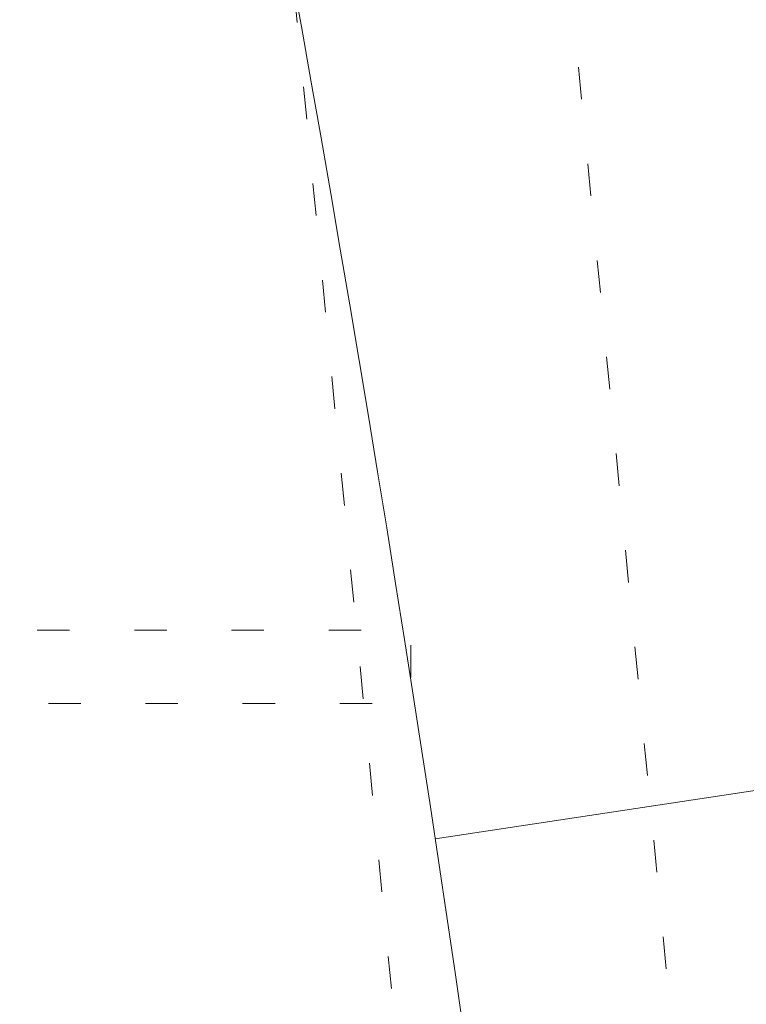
# Model space of a CAD drawing. Header units: millimetres. Extents: x -62314 to 79800, y -34032 to 28340.
# Tile 158 of 256: x 65596 to 66387, y -8248 to -7175. Entities that reach past the tile are written whole.
import ezdxf

# ---------------------------------------------------------------- set-up
doc = ezdxf.new("R2010")
doc.units = ezdxf.units.MM
doc.header["$LTSCALE"] = 508
doc.linetypes.add('Dash Style-5', pattern=[0.20828, 0.069425, -0.138855])
doc.linetypes.add('Dash Style-6', pattern=[1.04164, 0.625, -0.20828, 0.06943, -0.13893])
for name, color, linetype, lineweight in [('(00) tekening-aanzicht grijs', 8, 'Continuous', 0), ('(00) tekening-stramien-algemeen', 7, 'Dash Style-6', 0), ('(28) hoofddraagconstructie-bovenliggend', 1, 'Dash Style-5', 0), ('None', 7, 'Continuous', 0)]:
    doc.layers.add(name, color=color, linetype=linetype, lineweight=lineweight)

# ---------------------------------------------------------------- blocks, each defined once
blk = doc.blocks.new('blok b-v1-gevel_constructie')
at = {"layer": '(28) hoofddraagconstructie-bovenliggend', "color": 2, "lineweight": 0, "transparency": 33554687, "flags": 128}
for points in [[(18051.77, 22710.27), (20159.15, 17091.92), (19878.26, 16986.56), (17770.88, 22604.91)], [(-1015.05, 15330.55), (18591.78, 20584.19), (18612.49, 20506.92), (-994.34, 15253.28)]]:
    blk.add_lwpolyline(points, close=True, dxfattribs=at)
blk = doc.blocks.new('blok B 01 (2D)')
at = {"layer": '(00) tekening-aanzicht grijs', "color": 17, "lineweight": 0, "transparency": 33554687, "flags": 128}
blk.add_lwpolyline([(67147.1, 17815), (67147.2, 17815, 0.120217), (58756, 30980.7), (59001.1, 31046.4), (59684.3, 30368.2), (59885.2, 30566, -0.112264), (67637.5, 17926, -0.000404), (67654.8, 17874.8), (67653.6, 17874.1, -0.068823), (67693, 17589.1), (67693, 8520.6), (67193, 8520.6), (67193, 17589.1, 0.081822), (67163.9, 17765.6)], format="xyb", dxfattribs=at)
at = {"layer": 'None', "color": 17, "lineweight": 0, "transparency": 33554687}
blk.add_line((66614.3, 20571.9), (66156.3, 20371.3), dxfattribs=at)
at = {"layer": 'None', "color": 17, "lineweight": 0, "transparency": 33554687, "flags": 128}
blk.add_lwpolyline([(67854.8, 18398.6, 0.109455), (60141.4, 30818.1)], format="xyb", dxfattribs=at)
at = {"layer": 'None', "color": 17, "transparency": 33554687}
blk.add_blockref('blok b-v1-gevel_constructie', (47480, 0), dxfattribs=at)
blk = doc.blocks.new('Stramien blok B')
at = {"layer": '(00) tekening-stramien-algemeen', "color": 2, "lineweight": 0, "transparency": 33554687}
blk.add_arc((35700.8, -3868.7), 33612.3, 18.04471, 49.82225, dxfattribs=at)

msp = doc.modelspace()

# ---------------------------------------------------------------- block references
at = {"layer": 'None', "color": 17, "transparency": 33554687}
for name, p, rotation in [('blok B 01 (2D)', (-3125.94, -10622.93), 344.9999999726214), ('Stramien blok B', (0, 0), 344.9999645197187)]:
    msp.add_blockref(name, p, dxfattribs=dict(at, rotation=rotation))

doc.saveas('drawing.dxf')
